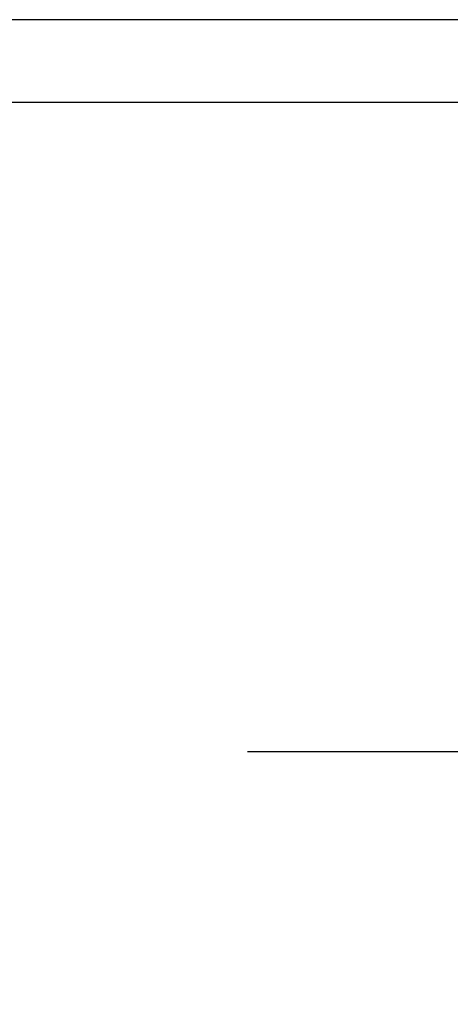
# Model space of a CAD drawing. Header units: millimetres. Extents: x 0 to 4378, y 0 to 2376.
# Tile 148 of 212: x 3821 to 3894, y 253 to 420. Entities that reach past the tile are written whole.
import ezdxf
from ezdxf.enums import TextEntityAlignment as Align

# ---------------------------------------------------------------- set-up
doc = ezdxf.new("R2010")
doc.units = ezdxf.units.MM
doc.header["$LTSCALE"] = 0.2
doc.layers.add('05_Section Line', color=3, linetype='Continuous')
doc.layers.add('12_Before Rev.Num.', color=5, linetype='Continuous')
doc.styles.add('Rainbow-4.0 Style', font='malgunsl.ttf')

# ---------------------------------------------------------------- blocks, each defined once
blk = doc.blocks.new('A$C5c51ae111123')
blk.add_lwpolyline([(0, 0), (594, 0), (594, 420), (0, 420)], close=True)
at = {"layer": '05_Section Line', "linetype": 'Continuous'}
blk.add_lwpolyline([(579.86, 14.14), (579.86, 405.9), (14.14, 405.9), (14.14, 14.14)], close=True, dxfattribs=at)
at = {"linetype": 'Continuous', "style": 'Rainbow-4.0 Style'}
for tag, p in [('PART_NAME', (525.41, 77.26)), ('DRAWING_NO', (515.51, 64.88)), ('REV', (567.48, 64.88)), ('제도', (542.73, 52.41)), ('DATE_1', (567.48, 52.41)), ('SCALE', (480.86, 48.79)), ('MATERIAL', (510.56, 48.79)), ('검도', (542.73, 42.51)), ('DATE_2', (567.48, 42.51)), ('승인', (542.73, 32.61)), ('DATE_3', (567.48, 32.61)), ('REFERENCE', (510.56, 28.99)), ('PAGE', (542.73, 22.81))]:
    blk.add_attdef(tag, text='', height=3.54, dxfattribs=at).set_placement(p, align=Align.MIDDLE_CENTER)

msp = doc.modelspace()

# ---------------------------------------------------------------- linework, layer by layer
at = {"layer": '12_Before Rev.Num.'}
msp.add_line((3859.969, 295.623), (4122.42, 295.623), dxfattribs=at)

# ---------------------------------------------------------------- block references
msp.add_blockref('A$C5c51ae111123', (3784, 0))

doc.saveas('drawing.dxf')
